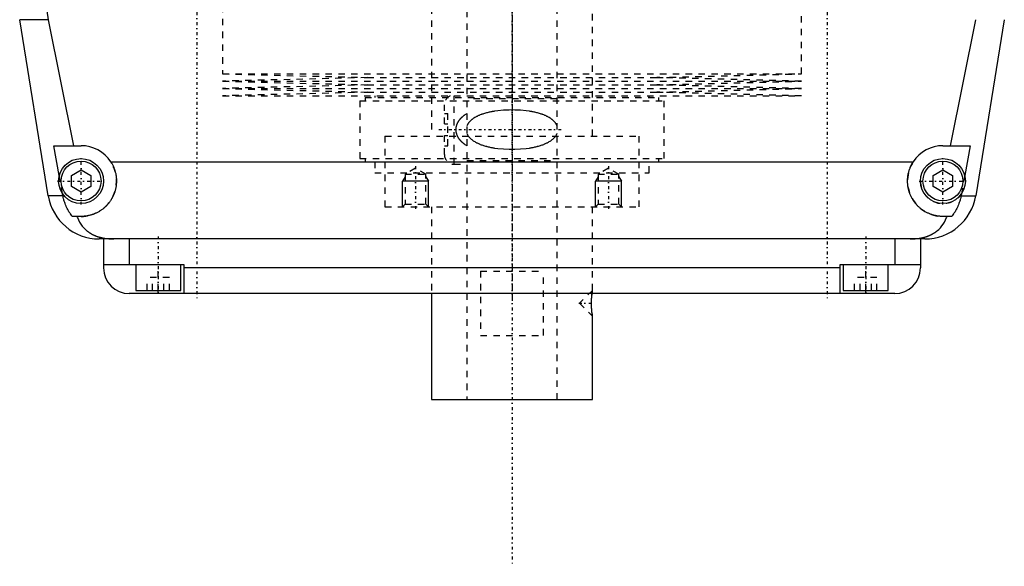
# Model space of a CAD drawing. Extents: x -120 to 120, y -123 to 447.
# Tile 1 of 11: x -77 to 77, y -123 to -38. Entities that reach past the tile are written whole.
import ezdxf

# ---------------------------------------------------------------- set-up
doc = ezdxf.new("R2010")
doc.units = 0
doc.linetypes.add('CENTER', pattern=[1.5, 0.45, -0.5, 0.05, -0.5])
doc.linetypes.add('DASHED', pattern=[2, 1, -1])
for name, color, linetype in [('AM_0', 7, 'CONTINUOUS'), ('AM_10', 7, 'CONTINUOUS'), ('AM_3', 7, 'DASHED'), ('AM_7', 7, 'CENTER')]:
    doc.layers.add(name, color=color, linetype=linetype)

msp = doc.modelspace()

# ---------------------------------------------------------------- linework, layer by layer
at = {"layer": 'AM_0', "color": 7, "linetype": 'CONTINUOUS'}
for p, q in [((-72.1, -65.78), (-76.54, -38.4)), ((-72.1, -38.4), (-76.54, -38.4)), ((-72.1, -38.4), (-68.19, -58)), ((68.19, -58), (72.1, -38.4)), ((76.54, -38.4), (72.1, -65.78)), ((-70.39, -62.62), (-71.21, -58)), ((-71.21, -58), (-67, -58)), ((67, -58), (71.21, -58)), ((71.21, -58), (70.39, -62.62)), ((-62.39, -60.5), (62.39, -60.5)), ((-68.5, -62.63), (-67, -61.77)), ((-68.5, -64.37), (-68.5, -62.63)), ((-67, -61.77), (-65.5, -62.63)), ((-65.5, -62.63), (-65.5, -64.37)), ((65.5, -62.63), (67, -61.77)), ((65.5, -64.37), (65.5, -62.63)), ((67, -61.77), (68.5, -62.63)), ((68.5, -62.63), (68.5, -64.37)), ((-69.82, -65.78), (-72.1, -65.78)), ((-69.82, -65.78), (-69.87, -65.5)), ((-67, -65.23), (-68.5, -64.37)), ((-65.5, -64.37), (-67, -65.23)), ((67, -65.23), (65.5, -64.37)), ((68.5, -64.37), (67, -65.23)), ((69.87, -65.5), (69.82, -65.78)), ((69.82, -65.78), (72.1, -65.78)), ((-67, -69), (-68.39, -69)), ((68.39, -69), (67, -69)), ((64.2, -72.5), (-64.2, -72.5)), ((-63.5, -72.5), (-63.5, -77)), ((-59.5, -72.5), (-59.5, -76.5)), ((59.5, -72.5), (59.5, -76.5)), ((63.5, -72.5), (63.5, -77)), ((-63.5, -76.5), (-51, -76.5)), ((-58.5, -76.5), (-58.5, -80.5)), ((-51.5, -80.5), (-51.5, -76.5)), ((-51, -76.5), (-51, -81)), ((51, -81), (51, -76.5)), ((51, -76.5), (63.5, -76.5)), ((51.5, -76.5), (51.5, -80.5)), ((58.5, -80.5), (58.5, -76.5)), ((51, -77), (-51, -77)), ((59.5, -81), (-59.5, -81)), ((-58.5, -80.5), (-51.5, -80.5)), ((-55, -81), (-55, -80.5)), ((-12.5, -81), (-12.5, -97.5)), ((12.43, -81.11), (12.42, -81.25)), ((51.5, -80.5), (58.5, -80.5)), ((55, -81), (55, -80.5)), ((12.45, -84.14), (12.47, -84.29)), ((12.49, -84.42), (12.49, -84.46)), ((12.5, -97.5), (12.5, -84.5)), ((-12.5, -97.5), (12.5, -97.5))]:
    msp.add_line(p, q, dxfattribs=at)
for points in [[(-72.97, -26.54, 0), (-72.99, -26.87, 0), (-73.01, -27.51, 0), (-73.02, -28.16, 0), (-73.02, -28.47, 0), (-73.02, -28.79, 0), (-73.02, -29.43, 0), (-73, -30.07, 0), (-72.98, -30.72, 0), (-72.96, -31.37, 0), (-72.92, -32.03, 0), (-72.9, -32.36, 0), (-72.87, -32.69, 0), (-72.82, -33.35, 0), (-72.75, -34.02, 0), (-72.68, -34.69, 0), (-72.59, -35.36, 0), (-72.5, -36.04, 0), (-72.45, -36.38, 0), (-72.4, -36.71, 0), (-72.29, -37.39, 0), (-72.17, -38.06, 0), (-72.1, -38.4, 0)], [(-62.39, -60.5, 0), (-62.36, -60.55, 0), (-62.3, -60.65, 0), (-62.24, -60.74, 0), (-62.21, -60.79, 0), (-62.18, -60.84, 0), (-62.13, -60.95, 0), (-62.08, -61.05, 0), (-62.03, -61.15, 0), (-61.98, -61.26, 0), (-61.93, -61.36, 0), (-61.91, -61.41, 0), (-61.89, -61.47, 0), (-61.85, -61.57, 0), (-61.81, -61.68, 0), (-61.77, -61.79, 0), (-61.74, -61.9, 0), (-61.71, -62.01, 0), (-61.69, -62.06, 0), (-61.68, -62.12, 0), (-61.65, -62.23, 0), (-61.62, -62.34, 0), (-61.61, -62.39, 0), (-61.6, -62.45, 0), (-61.58, -62.56, 0), (-61.56, -62.66, 0), (-61.56, -62.72, 0), (-61.55, -62.77, 0), (-61.53, -62.88, 0), (-61.52, -62.99, 0), (-61.51, -63.1, 0), (-61.51, -63.21, 0), (-61.5, -63.31, 0), (-61.5, -63.37, 0), (-61.5, -63.42, 0), (-61.5, -63.52, 0), (-61.5, -63.63, 0), (-61.5, -63.73, 0), (-61.51, -63.84, 0), (-61.52, -63.95, 0), (-61.52, -64, 0), (-61.53, -64.05, 0), (-61.54, -64.16, 0), (-61.55, -64.26, 0), (-61.57, -64.37, 0), (-61.59, -64.47, 0), (-61.61, -64.58, 0), (-61.62, -64.63, 0), (-61.63, -64.69, 0), (-61.65, -64.79, 0), (-61.68, -64.9, 0), (-61.71, -65, 0), (-61.74, -65.1, 0), (-61.77, -65.21, 0), (-61.79, -65.26, 0), (-61.81, -65.31, 0), (-61.84, -65.41, 0), (-61.88, -65.51, 0), (-61.92, -65.61, 0), (-61.96, -65.71, 0), (-62.01, -65.81, 0), (-62.03, -65.86, 0), (-62.05, -65.9, 0), (-62.1, -66, 0), (-62.15, -66.1, 0), (-62.18, -66.14, 0), (-62.2, -66.19, 0), (-62.26, -66.28, 0), (-62.31, -66.37, 0), (-62.34, -66.42, 0), (-62.37, -66.46, 0), (-62.43, -66.55, 0), (-62.49, -66.64, 0), (-62.55, -66.73, 0), (-62.61, -66.81, 0), (-62.67, -66.9, 0), (-62.71, -66.94, 0), (-62.74, -66.98, 0), (-62.81, -67.06, 0), (-62.87, -67.14, 0), (-62.94, -67.21, 0), (-63.01, -67.29, 0), (-63.09, -67.36, 0), (-63.12, -67.4, 0), (-63.16, -67.44, 0), (-63.23, -67.51, 0), (-63.31, -67.58, 0), (-63.38, -67.64, 0), (-63.46, -67.71, 0), (-63.55, -67.78, 0), (-63.59, -67.81, 0), (-63.63, -67.85, 0), (-63.71, -67.91, 0), (-63.8, -67.97, 0), (-63.89, -68.04, 0), (-63.98, -68.1, 0), (-64.07, -68.15, 0), (-64.12, -68.18, 0), (-64.16, -68.21, 0), (-64.26, -68.27, 0), (-64.36, -68.32, 0), (-64.45, -68.37, 0), (-64.55, -68.43, 0), (-64.65, -68.47, 0), (-64.7, -68.5, 0), (-64.76, -68.52, 0), (-64.86, -68.57, 0), (-64.96, -68.61, 0), (-65.02, -68.63, 0), (-65.07, -68.65, 0), (-65.17, -68.69, 0), (-65.28, -68.72, 0), (-65.34, -68.74, 0), (-65.39, -68.76, 0), (-65.5, -68.79, 0), (-65.61, -68.82, 0), (-65.72, -68.85, 0), (-65.83, -68.87, 0), (-65.94, -68.9, 0), (-66, -68.91, 0), (-66.05, -68.92, 0), (-66.16, -68.94, 0), (-66.27, -68.95, 0), (-66.39, -68.97, 0), (-66.5, -68.98, 0), (-66.61, -68.99, 0), (-66.67, -68.99, 0), (-66.72, -68.99, 0), (-66.83, -69, 0), (-66.94, -69, 0), (-67, -69, 0)], [(67, -69, 0), (66.94, -69, 0), (66.83, -69, 0), (66.72, -68.99, 0), (66.67, -68.99, 0), (66.61, -68.99, 0), (66.5, -68.98, 0), (66.39, -68.97, 0), (66.27, -68.95, 0), (66.16, -68.94, 0), (66.05, -68.92, 0), (66, -68.91, 0), (65.94, -68.9, 0), (65.83, -68.87, 0), (65.72, -68.85, 0), (65.61, -68.82, 0), (65.5, -68.79, 0), (65.39, -68.76, 0), (65.34, -68.74, 0), (65.28, -68.72, 0), (65.17, -68.69, 0), (65.07, -68.65, 0), (65.02, -68.63, 0), (64.96, -68.61, 0), (64.86, -68.57, 0), (64.76, -68.52, 0), (64.7, -68.5, 0), (64.65, -68.47, 0), (64.55, -68.43, 0), (64.45, -68.37, 0), (64.36, -68.32, 0), (64.26, -68.27, 0), (64.16, -68.21, 0), (64.12, -68.18, 0), (64.07, -68.15, 0), (63.98, -68.1, 0), (63.89, -68.04, 0), (63.8, -67.97, 0), (63.71, -67.91, 0), (63.63, -67.85, 0), (63.59, -67.81, 0), (63.55, -67.78, 0), (63.46, -67.71, 0), (63.38, -67.64, 0), (63.31, -67.58, 0), (63.23, -67.51, 0), (63.16, -67.44, 0), (63.12, -67.4, 0), (63.09, -67.36, 0), (63.01, -67.29, 0), (62.94, -67.21, 0), (62.87, -67.14, 0), (62.81, -67.06, 0), (62.74, -66.98, 0), (62.71, -66.94, 0), (62.67, -66.9, 0), (62.61, -66.81, 0), (62.55, -66.73, 0), (62.49, -66.64, 0), (62.43, -66.55, 0), (62.37, -66.46, 0), (62.34, -66.42, 0), (62.31, -66.37, 0), (62.26, -66.28, 0), (62.2, -66.19, 0), (62.18, -66.14, 0), (62.15, -66.1, 0), (62.1, -66, 0), (62.05, -65.9, 0), (62.03, -65.86, 0), (62.01, -65.81, 0), (61.96, -65.71, 0), (61.92, -65.61, 0), (61.88, -65.51, 0), (61.84, -65.41, 0), (61.81, -65.31, 0), (61.79, -65.26, 0), (61.77, -65.21, 0), (61.74, -65.1, 0), (61.71, -65, 0), (61.68, -64.9, 0), (61.65, -64.79, 0), (61.63, -64.69, 0), (61.62, -64.63, 0), (61.61, -64.58, 0), (61.59, -64.47, 0), (61.57, -64.37, 0), (61.55, -64.26, 0), (61.54, -64.16, 0), (61.53, -64.05, 0), (61.52, -64, 0), (61.52, -63.95, 0), (61.51, -63.84, 0), (61.5, -63.73, 0), (61.5, -63.63, 0), (61.5, -63.52, 0), (61.5, -63.42, 0), (61.5, -63.37, 0), (61.5, -63.31, 0), (61.51, -63.21, 0), (61.51, -63.1, 0), (61.52, -62.99, 0), (61.53, -62.88, 0), (61.55, -62.77, 0), (61.56, -62.72, 0), (61.56, -62.66, 0), (61.58, -62.56, 0), (61.6, -62.45, 0), (61.61, -62.39, 0), (61.62, -62.34, 0), (61.65, -62.23, 0), (61.68, -62.12, 0), (61.69, -62.06, 0), (61.71, -62.01, 0), (61.74, -61.9, 0), (61.77, -61.79, 0), (61.81, -61.68, 0), (61.85, -61.57, 0), (61.89, -61.47, 0), (61.91, -61.41, 0), (61.93, -61.36, 0), (61.98, -61.26, 0), (62.03, -61.15, 0), (62.08, -61.05, 0), (62.13, -60.95, 0), (62.18, -60.84, 0), (62.21, -60.79, 0), (62.24, -60.74, 0), (62.3, -60.65, 0), (62.36, -60.55, 0), (62.39, -60.5, 0)], [(-68.39, -69, 0), (-68.45, -68.92, 0), (-68.56, -68.77, 0), (-68.67, -68.61, 0), (-68.72, -68.53, 0), (-68.77, -68.45, 0), (-68.88, -68.28, 0), (-68.98, -68.11, 0), (-69.07, -67.93, 0), (-69.17, -67.75, 0), (-69.26, -67.57, 0), (-69.3, -67.47, 0), (-69.34, -67.38, 0), (-69.42, -67.19, 0), (-69.49, -67.01, 0), (-69.55, -66.83, 0), (-69.61, -66.65, 0), (-69.66, -66.46, 0), (-69.69, -66.37, 0), (-69.71, -66.27, 0), (-69.76, -66.08, 0), (-69.8, -65.88, 0), (-69.82, -65.78, 0)], [(69.82, -65.78, 0), (69.8, -65.88, 0), (69.76, -66.08, 0), (69.71, -66.27, 0), (69.69, -66.37, 0), (69.66, -66.46, 0), (69.61, -66.65, 0), (69.55, -66.83, 0), (69.49, -67.01, 0), (69.42, -67.19, 0), (69.34, -67.38, 0), (69.3, -67.47, 0), (69.26, -67.57, 0), (69.17, -67.75, 0), (69.07, -67.93, 0), (68.98, -68.11, 0), (68.88, -68.28, 0), (68.77, -68.45, 0), (68.72, -68.53, 0), (68.67, -68.61, 0), (68.56, -68.77, 0), (68.45, -68.92, 0), (68.39, -69, 0)], [(-67.64, -69, 0), (-67.57, -69.19, 0), (-67.42, -69.55, 0), (-67.24, -69.89, 0), (-67.14, -70.05, 0), (-67.04, -70.21, 0), (-66.82, -70.51, 0), (-66.59, -70.78, 0), (-66.32, -71.04, 0), (-66.16, -71.19, 0), (-66.11, -71.23, 0), (-66.07, -71.27, 0), (-66.04, -71.29, 0), (-66.02, -71.31, 0), (-65.97, -71.34, 0), (-65.92, -71.38, 0), (-65.87, -71.42, 0), (-65.81, -71.45, 0), (-65.76, -71.49, 0), (-65.73, -71.51, 0), (-65.71, -71.53, 0), (-65.65, -71.56, 0), (-65.6, -71.6, 0), (-65.57, -71.61, 0), (-65.54, -71.63, 0), (-65.49, -71.66, 0), (-65.43, -71.69, 0), (-65.4, -71.71, 0), (-65.38, -71.73, 0), (-65.32, -71.76, 0), (-65.26, -71.79, 0), (-65.2, -71.82, 0), (-65.14, -71.85, 0), (-65.08, -71.88, 0), (-65.05, -71.89, 0), (-65.02, -71.91, 0), (-64.96, -71.93, 0), (-64.9, -71.96, 0), (-64.83, -71.99, 0), (-64.77, -72.01, 0), (-64.71, -72.04, 0), (-64.68, -72.05, 0), (-64.64, -72.06, 0), (-64.58, -72.09, 0), (-64.52, -72.11, 0), (-64.45, -72.13, 0), (-64.39, -72.15, 0), (-64.32, -72.17, 0), (-64.29, -72.18, 0), (-64.25, -72.19, 0), (-64.19, -72.21, 0), (-64.12, -72.23, 0), (-64.05, -72.25, 0), (-63.98, -72.27, 0), (-63.92, -72.28, 0), (-63.88, -72.29, 0), (-63.85, -72.3, 0), (-63.78, -72.31, 0), (-63.71, -72.33, 0), (-63.64, -72.34, 0), (-63.57, -72.36, 0), (-63.5, -72.37, 0), (-63.46, -72.38, 0), (-63.43, -72.38, 0), (-63.36, -72.39, 0), (-63.28, -72.41, 0), (-63.25, -72.41, 0), (-63.21, -72.42, 0), (-63.14, -72.43, 0), (-63.07, -72.43, 0), (-63.03, -72.44, 0), (-62.99, -72.44, 0), (-62.92, -72.45, 0), (-62.85, -72.46, 0), (-62.77, -72.46, 0), (-62.7, -72.47, 0), (-62.63, -72.48, 0), (-62.59, -72.48, 0), (-62.55, -72.48, 0), (-62.48, -72.49, 0), (-62.41, -72.49, 0), (-62.15, -72.5, 0), (-61.92, -72.5, 0)], [(61.92, -72.5, 0), (62.15, -72.5, 0), (62.41, -72.49, 0), (62.48, -72.49, 0), (62.55, -72.48, 0), (62.59, -72.48, 0), (62.63, -72.48, 0), (62.7, -72.47, 0), (62.77, -72.46, 0), (62.85, -72.46, 0), (62.92, -72.45, 0), (62.99, -72.44, 0), (63.03, -72.44, 0), (63.07, -72.43, 0), (63.14, -72.43, 0), (63.21, -72.42, 0), (63.25, -72.41, 0), (63.28, -72.41, 0), (63.36, -72.39, 0), (63.43, -72.38, 0), (63.46, -72.38, 0), (63.5, -72.37, 0), (63.57, -72.36, 0), (63.64, -72.34, 0), (63.71, -72.33, 0), (63.78, -72.31, 0), (63.86, -72.3, 0), (63.89, -72.29, 0), (63.93, -72.28, 0), (63.99, -72.26, 0), (64.06, -72.25, 0), (64.13, -72.23, 0), (64.2, -72.21, 0), (64.27, -72.19, 0), (64.3, -72.18, 0), (64.33, -72.17, 0), (64.4, -72.15, 0), (64.47, -72.13, 0), (64.53, -72.1, 0), (64.6, -72.08, 0), (64.66, -72.06, 0), (64.69, -72.04, 0), (64.72, -72.03, 0), (64.79, -72.01, 0), (64.85, -71.98, 0), (64.91, -71.95, 0), (64.97, -71.93, 0), (65.03, -71.9, 0), (65.06, -71.89, 0), (65.09, -71.87, 0), (65.15, -71.84, 0), (65.21, -71.81, 0), (65.27, -71.78, 0), (65.33, -71.75, 0), (65.39, -71.72, 0), (65.42, -71.7, 0), (65.45, -71.69, 0), (65.5, -71.65, 0), (65.56, -71.62, 0), (65.59, -71.6, 0), (65.61, -71.59, 0), (65.67, -71.55, 0), (65.72, -71.52, 0), (65.75, -71.5, 0), (65.78, -71.48, 0), (65.83, -71.44, 0), (65.88, -71.41, 0), (65.93, -71.37, 0), (65.98, -71.33, 0), (66.03, -71.29, 0), (66.06, -71.27, 0), (66.08, -71.25, 0), (66.13, -71.21, 0), (66.18, -71.17, 0), (66.34, -71.03, 0), (66.6, -70.77, 0), (66.84, -70.49, 0), (67.05, -70.19, 0), (67.15, -70.03, 0), (67.25, -69.87, 0), (67.42, -69.54, 0), (67.57, -69.18, 0), (67.64, -69, 0)], [(12.5, -84.5, 0), (12.5, -84.5, 0), (12.5, -84.5, 0), (12.5, -84.5, 0), (12.5, -84.5, 0), (12.5, -84.49, 0), (12.5, -84.49, 0), (12.5, -84.48, 0), (12.5, -84.48, 0), (12.5, -84.47, 0), (12.49, -84.46, 0), (12.49, -84.46, 0), (12.49, -84.45, 0), (12.49, -84.44, 0), (12.49, -84.43, 0), (12.49, -84.42, 0), (12.49, -84.4, 0), (12.48, -84.39, 0), (12.48, -84.38, 0), (12.48, -84.37, 0), (12.48, -84.35, 0), (12.48, -84.34, 0), (12.48, -84.33, 0), (12.48, -84.32, 0), (12.47, -84.3, 0), (12.47, -84.28, 0), (12.47, -84.27, 0), (12.47, -84.25, 0), (12.47, -84.23, 0), (12.46, -84.21, 0), (12.46, -84.18, 0), (12.46, -84.16, 0), (12.45, -84.13, 0), (12.45, -84.12, 0), (12.45, -84.11, 0), (12.45, -84.08, 0), (12.44, -84.05, 0), (12.44, -84.02, 0), (12.44, -83.99, 0), (12.44, -83.96, 0), (12.43, -83.95, 0), (12.43, -83.93, 0), (12.43, -83.9, 0), (12.43, -83.87, 0), (12.42, -83.84, 0), (12.42, -83.8, 0), (12.42, -83.77, 0), (12.42, -83.75, 0), (12.41, -83.74, 0), (12.41, -83.7, 0), (12.41, -83.67, 0), (12.41, -83.63, 0), (12.4, -83.59, 0), (12.4, -83.55, 0), (12.4, -83.54, 0), (12.4, -83.52, 0), (12.39, -83.48, 0), (12.39, -83.44, 0), (12.39, -83.4, 0), (12.39, -83.36, 0), (12.38, -83.32, 0), (12.38, -83.3, 0), (12.38, -83.27, 0), (12.38, -83.23, 0), (12.38, -83.19, 0), (12.38, -83.17, 0), (12.38, -83.15, 0), (12.37, -83.11, 0), (12.37, -83.06, 0), (12.37, -83.04, 0), (12.37, -83.02, 0), (12.37, -82.98, 0), (12.37, -82.93, 0), (12.37, -82.89, 0), (12.36, -82.85, 0), (12.36, -82.8, 0), (12.36, -82.78, 0), (12.36, -82.76, 0), (12.36, -82.72, 0), (12.36, -82.67, 0), (12.36, -82.63, 0), (12.36, -82.59, 0), (12.36, -82.55, 0), (12.36, -82.53, 0), (12.36, -82.5, 0), (12.36, -82.46, 0), (12.36, -82.42, 0), (12.36, -82.38, 0), (12.36, -82.33, 0), (12.36, -82.29, 0), (12.36, -82.27, 0), (12.36, -82.25, 0), (12.36, -82.21, 0), (12.36, -82.16, 0), (12.37, -82.12, 0), (12.37, -82.07, 0), (12.37, -82.03, 0), (12.37, -82.01, 0), (12.37, -81.99, 0), (12.37, -81.95, 0), (12.37, -81.9, 0), (12.38, -81.86, 0), (12.38, -81.82, 0), (12.38, -81.78, 0), (12.38, -81.75, 0), (12.38, -81.73, 0), (12.38, -81.69, 0), (12.39, -81.65, 0), (12.39, -81.63, 0), (12.39, -81.61, 0), (12.39, -81.57, 0), (12.39, -81.53, 0), (12.4, -81.51, 0), (12.4, -81.49, 0), (12.4, -81.45, 0), (12.4, -81.42, 0), (12.4, -81.38, 0), (12.41, -81.34, 0), (12.41, -81.31, 0), (12.41, -81.29, 0), (12.41, -81.27, 0), (12.42, -81.24, 0), (12.42, -81.2, 0), (12.42, -81.17, 0), (12.43, -81.14, 0), (12.43, -81.11, 0), (12.43, -81.09, 0), (12.43, -81.07, 0), (12.43, -81.04, 0), (12.44, -81.01, 0), (12.44, -81, 0)]]:
    msp.add_polyline3d(points, dxfattribs=at)
for centre, radius in [((-67, -63.5), 3.5), ((-67, -63.5), 3.1), ((67, -63.5), 3.5), ((67, -63.5), 3.1)]:
    msp.add_circle(centre, radius, dxfattribs=at)
for centre, radius, start, end in [((-67, -63.5), 5.5, 33.0557, 90), ((67, -63.5), 5.5, 90, 146.9443), ((-64.2, -64.5), 8, 189.225, 270), ((64.2, -64.5), 8, 270, 350.775), ((-59.5, -77), 4, 180, 270), ((59.5, -77), 4, 270, 0)]:
    msp.add_arc(centre, radius, start, end, dxfattribs=at)
at = {"layer": 'AM_10', "color": 7, "linetype": 'CONTINUOUS'}
for p, q in [((-16.62, -62.84), (-17, -63.5)), ((-13, -63.5), (-17, -63.5)), ((-17, -67.5), (-17, -63.5)), ((-13.38, -62.84), (-13, -63.5)), ((-13, -67.5), (-13, -63.5)), ((13.38, -62.84), (13, -63.5)), ((17, -63.5), (13, -63.5)), ((13, -67.5), (13, -63.5)), ((16.62, -62.84), (17, -63.5)), ((17, -67.5), (17, -63.5))]:
    msp.add_line(p, q, dxfattribs=at)
at = {"layer": 'AM_3', "color": 6, "linetype": 'DASHED'}
for p, q in [((-7, 421), (-7, -97.5)), ((7, -97.5), (7, 421)), ((-12.5, 405.5), (-12.5, -56.5)), ((12.5, -56.5), (12.5, 405.5)), ((-45, -30.25), (-45, -46.83)), ((45, -46.83), (45, -30.25)), ((-45, -46.83), (-22.5, -47.4)), ((-45, -46.83), (45, -46.83)), ((-22.5, -47.4), (-45, -47.97)), ((-22.5, -47.4), (22.5, -47.4)), ((22.5, -47.4), (45, -46.83)), ((45, -47.97), (22.5, -47.4)), ((-45, -47.97), (-22.5, -48.54)), ((-45, -47.97), (45, -47.97)), ((-22.5, -48.54), (-45, -49.11)), ((-22.5, -48.54), (22.5, -48.54)), ((22.5, -48.54), (45, -47.97)), ((45, -49.11), (22.5, -48.54)), ((-45, -49.11), (-22.5, -49.68)), ((-45, -49.11), (45, -49.11)), ((-22.5, -49.68), (-45, -50.25)), ((-45, -50.25), (45, -50.25)), ((-22.85, -50.5), (-22.85, -51)), ((-22.85, -50.5), (22.85, -50.5)), ((-22.5, -49.68), (22.5, -49.68)), ((-21.35, -50.25), (-21.35, -50.5)), ((-9, -60.88), (-9, -50.25)), ((21.35, -50.5), (21.35, -50.25)), ((22.5, -49.68), (45, -49.11)), ((45, -50.25), (22.5, -49.68)), ((22.85, -51), (22.85, -50.5)), ((-23.65, -51), (-23.65, -60)), ((-23.65, -51), (23.65, -51)), ((-10.5, -54.6), (-10.5, -51.62)), ((7, -50.7), (-7, -50.7)), ((23.65, -60), (23.65, -51)), ((-10.5, -53), (-10, -53)), ((-10, -58), (-10, -53)), ((-10.5, -54.6), (-10, -54.6)), ((-19.75, -56.5), (19.75, -56.5)), ((-19.75, -56.5), (-19.75, -67.5)), ((-19.75, -56.5), (0, -56.5)), ((-10.5, -59.38), (-10.5, -56.4)), ((-10.5, -56.4), (-10, -56.4)), ((19.75, -67.5), (19.75, -56.5)), ((-10.5, -58), (-10, -58)), ((-23.65, -60), (23.65, -60)), ((-22.85, -60), (-22.85, -60.5)), ((-21.35, -60.5), (-21.35, -62.2)), ((-9, -60.88), (-7, -60.88)), ((-7, -60.3), (7, -60.3)), ((21.35, -62.2), (21.35, -60.5)), ((22.85, -60.5), (22.85, -60)), ((-69.87, -65.5), (-70.39, -62.62)), ((-21.35, -62.2), (21.35, -62.2)), ((-15, -61.5), (-16.62, -62.44)), ((-16.62, -62.44), (-16.62, -67.12)), ((-16.62, -62.44), (-13.38, -62.44)), ((-13.38, -62.44), (-15, -61.5)), ((-13.38, -67.12), (-13.38, -62.44)), ((15, -61.5), (13.38, -62.44)), ((13.38, -62.44), (13.38, -67.12)), ((13.38, -62.44), (16.62, -62.44)), ((16.62, -62.44), (15, -61.5)), ((16.62, -67.12), (16.62, -62.44)), ((70.39, -62.62), (69.87, -65.5)), ((-16.62, -67.12), (-17, -67.5)), ((-16.62, -67.12), (-13.38, -67.12)), ((-13, -67.5), (-13.38, -67.12)), ((13.38, -67.12), (13, -67.5)), ((13.38, -67.12), (16.62, -67.12)), ((17, -67.5), (16.62, -67.12)), ((-19.75, -67.5), (19.75, -67.5)), ((-12.5, -67.5), (-12.5, -81)), ((12.5, -80.5), (12.5, -67.5)), ((-55, -80.5), (-55, -76.5)), ((55, -80.5), (55, -76.5)), ((-4.9, -77.5), (4.9, -77.5)), ((-4.9, -77.5), (-4.9, -87.5)), ((4.9, -87.5), (4.9, -77.5)), ((-56.73, -80.5), (-56.73, -78.5)), ((-53.27, -78.5), (-56.73, -78.5)), ((-55.87, -80.5), (-55.87, -78.5)), ((-54.13, -80.5), (-54.13, -78.5)), ((-53.27, -80.5), (-53.27, -78.5)), ((53.27, -80.5), (53.27, -78.5)), ((56.73, -78.5), (53.27, -78.5)), ((54.13, -80.5), (54.13, -78.5)), ((55.87, -80.5), (55.87, -78.5)), ((56.73, -80.5), (56.73, -78.5)), ((12.5, -80.5), (10.5, -82.5)), ((10.5, -82.5), (12.5, -84.5)), ((12.47, -84.29), (12.49, -84.42)), ((12.49, -84.46), (12.5, -84.5)), ((-4.9, -87.5), (4.9, -87.5))]:
    msp.add_line(p, q, dxfattribs=at)
for points in [[(-7, -53, 0), (-7.15, -53.1, 0), (-7.33, -53.21, 0), (-7.38, -53.25, 0), (-7.42, -53.28, 0), (-7.45, -53.3, 0), (-7.47, -53.32, 0), (-7.52, -53.35, 0), (-7.57, -53.39, 0), (-7.61, -53.43, 0), (-7.66, -53.46, 0), (-7.7, -53.5, 0), (-7.72, -53.52, 0), (-7.75, -53.54, 0), (-7.79, -53.58, 0), (-7.83, -53.62, 0), (-7.85, -53.64, 0), (-7.88, -53.66, 0), (-7.92, -53.7, 0), (-7.96, -53.74, 0), (-7.98, -53.76, 0), (-8, -53.78, 0), (-8.04, -53.82, 0), (-8.07, -53.87, 0), (-8.11, -53.91, 0), (-8.15, -53.95, 0), (-8.18, -54, 0), (-8.2, -54.02, 0), (-8.22, -54.04, 0), (-8.25, -54.09, 0), (-8.28, -54.13, 0), (-8.32, -54.18, 0), (-8.35, -54.23, 0), (-8.38, -54.28, 0), (-8.39, -54.3, 0), (-8.41, -54.33, 0), (-8.44, -54.38, 0), (-8.47, -54.43, 0), (-8.5, -54.49, 0), (-8.52, -54.54, 0), (-8.55, -54.6, 0), (-8.56, -54.62, 0), (-8.57, -54.65, 0), (-8.59, -54.71, 0), (-8.61, -54.77, 0), (-8.63, -54.82, 0), (-8.65, -54.88, 0), (-8.67, -54.94, 0), (-8.68, -54.97, 0), (-8.68, -55, 0), (-8.7, -55.06, 0), (-8.71, -55.12, 0), (-8.72, -55.18, 0), (-8.73, -55.24, 0), (-8.73, -55.3, 0), (-8.73, -55.33, 0), (-8.74, -55.35, 0), (-8.74, -55.41, 0), (-8.74, -55.47, 0), (-8.74, -55.5, 0), (-8.74, -55.53, 0), (-8.74, -55.59, 0), (-8.74, -55.65, 0), (-8.73, -55.67, 0), (-8.73, -55.7, 0), (-8.73, -55.76, 0), (-8.72, -55.82, 0), (-8.71, -55.88, 0), (-8.7, -55.94, 0), (-8.68, -56, 0), (-8.68, -56.03, 0), (-8.67, -56.06, 0), (-8.65, -56.12, 0), (-8.63, -56.18, 0), (-8.61, -56.23, 0), (-8.59, -56.29, 0), (-8.57, -56.35, 0), (-8.56, -56.38, 0), (-8.55, -56.4, 0), (-8.52, -56.46, 0), (-8.5, -56.51, 0), (-8.47, -56.57, 0), (-8.44, -56.62, 0), (-8.41, -56.67, 0), (-8.39, -56.7, 0), (-8.38, -56.72, 0), (-8.35, -56.77, 0), (-8.32, -56.82, 0), (-8.28, -56.87, 0), (-8.25, -56.91, 0), (-8.22, -56.96, 0), (-8.2, -56.98, 0), (-8.18, -57, 0), (-8.15, -57.05, 0), (-8.11, -57.09, 0), (-8.07, -57.13, 0), (-8.04, -57.18, 0), (-8, -57.22, 0), (-7.98, -57.24, 0), (-7.96, -57.26, 0), (-7.92, -57.3, 0), (-7.88, -57.34, 0), (-7.85, -57.36, 0), (-7.83, -57.38, 0), (-7.79, -57.42, 0), (-7.75, -57.46, 0), (-7.72, -57.48, 0), (-7.7, -57.5, 0), (-7.66, -57.54, 0), (-7.61, -57.57, 0), (-7.57, -57.61, 0), (-7.52, -57.65, 0), (-7.47, -57.68, 0), (-7.45, -57.7, 0), (-7.42, -57.72, 0), (-7.38, -57.75, 0), (-7.33, -57.79, 0), (-7.15, -57.9, 0), (-7, -58, 0)], [(7, -54.88, 0), (7, -54.87, 0), (6.99, -54.85, 0), (6.98, -54.82, 0), (6.97, -54.81, 0), (6.96, -54.8, 0), (6.95, -54.78, 0), (6.94, -54.76, 0), (6.93, -54.73, 0), (6.92, -54.71, 0), (6.91, -54.69, 0), (6.9, -54.68, 0), (6.9, -54.67, 0), (6.88, -54.65, 0), (6.87, -54.63, 0), (6.82, -54.55, 0), (6.78, -54.49, 0), (6.74, -54.43, 0), (6.65, -54.32, 0), (6.55, -54.22, 0), (6.45, -54.12, 0), (6.35, -54.03, 0), (6.25, -53.94, 0), (6.19, -53.9, 0), (6.14, -53.86, 0), (6.03, -53.78, 0), (5.91, -53.7, 0), (5.8, -53.63, 0), (5.68, -53.56, 0), (5.56, -53.5, 0), (5.5, -53.47, 0), (5.44, -53.44, 0), (5.32, -53.38, 0), (5.19, -53.32, 0), (5.13, -53.29, 0), (5.06, -53.27, 0), (4.94, -53.21, 0), (4.81, -53.16, 0), (4.74, -53.14, 0), (4.67, -53.12, 0), (4.54, -53.07, 0), (4.41, -53.03, 0), (4.27, -52.99, 0), (4.13, -52.95, 0), (3.99, -52.91, 0), (3.92, -52.89, 0), (3.85, -52.87, 0), (3.71, -52.84, 0), (3.57, -52.8, 0), (3.43, -52.77, 0), (3.28, -52.74, 0), (3.14, -52.71, 0), (3.07, -52.7, 0), (2.99, -52.69, 0), (2.85, -52.66, 0), (2.7, -52.64, 0), (2.19, -52.57, 0), (1.3, -52.49, 0), (0.43, -52.45, 0), (0, -52.44, 0), (-0.43, -52.45, 0), (-1.3, -52.49, 0), (-2.19, -52.57, 0), (-2.7, -52.64, 0), (-2.85, -52.66, 0), (-2.99, -52.69, 0), (-3.07, -52.7, 0), (-3.14, -52.71, 0), (-3.28, -52.74, 0), (-3.43, -52.77, 0), (-3.57, -52.8, 0), (-3.71, -52.84, 0), (-3.85, -52.87, 0), (-3.92, -52.89, 0), (-3.99, -52.91, 0), (-4.13, -52.95, 0), (-4.27, -52.99, 0), (-4.41, -53.03, 0), (-4.54, -53.07, 0), (-4.67, -53.12, 0), (-4.74, -53.14, 0), (-4.81, -53.16, 0), (-4.94, -53.21, 0), (-5.06, -53.27, 0), (-5.13, -53.29, 0), (-5.19, -53.32, 0), (-5.32, -53.38, 0), (-5.44, -53.44, 0), (-5.5, -53.47, 0), (-5.56, -53.5, 0), (-5.68, -53.56, 0), (-5.8, -53.63, 0), (-5.91, -53.7, 0), (-6.03, -53.78, 0), (-6.14, -53.86, 0), (-6.19, -53.9, 0), (-6.25, -53.94, 0), (-6.35, -54.03, 0), (-6.45, -54.12, 0), (-6.55, -54.22, 0), (-6.65, -54.32, 0), (-6.74, -54.43, 0), (-6.78, -54.49, 0), (-6.82, -54.55, 0), (-6.87, -54.63, 0), (-6.88, -54.65, 0), (-6.9, -54.67, 0), (-6.9, -54.68, 0), (-6.91, -54.69, 0), (-6.92, -54.71, 0), (-6.93, -54.73, 0), (-6.94, -54.76, 0), (-6.95, -54.78, 0), (-6.96, -54.8, 0), (-6.97, -54.81, 0), (-6.98, -54.82, 0), (-6.99, -54.85, 0), (-7, -54.87, 0), (-7, -54.88, 0)], [(-7, -56.12, 0), (-7, -56.13, 0), (-6.99, -56.15, 0), (-6.98, -56.18, 0), (-6.97, -56.19, 0), (-6.96, -56.2, 0), (-6.95, -56.22, 0), (-6.94, -56.24, 0), (-6.93, -56.27, 0), (-6.92, -56.29, 0), (-6.91, -56.31, 0), (-6.9, -56.32, 0), (-6.9, -56.33, 0), (-6.88, -56.35, 0), (-6.87, -56.37, 0), (-6.82, -56.45, 0), (-6.78, -56.51, 0), (-6.74, -56.57, 0), (-6.65, -56.68, 0), (-6.55, -56.78, 0), (-6.45, -56.88, 0), (-6.35, -56.97, 0), (-6.25, -57.06, 0), (-6.19, -57.1, 0), (-6.14, -57.14, 0), (-6.03, -57.22, 0), (-5.91, -57.3, 0), (-5.8, -57.37, 0), (-5.68, -57.44, 0), (-5.56, -57.5, 0), (-5.5, -57.53, 0), (-5.44, -57.56, 0), (-5.32, -57.62, 0), (-5.19, -57.68, 0), (-5.13, -57.71, 0), (-5.06, -57.73, 0), (-4.94, -57.79, 0), (-4.81, -57.84, 0), (-4.74, -57.86, 0), (-4.67, -57.88, 0), (-4.54, -57.93, 0), (-4.41, -57.97, 0), (-4.27, -58.01, 0), (-4.13, -58.05, 0), (-3.99, -58.09, 0), (-3.92, -58.11, 0), (-3.85, -58.13, 0), (-3.71, -58.16, 0), (-3.57, -58.2, 0), (-3.43, -58.23, 0), (-3.28, -58.26, 0), (-3.14, -58.29, 0), (-3.07, -58.3, 0), (-2.99, -58.31, 0), (-2.85, -58.34, 0), (-2.7, -58.36, 0), (-2.19, -58.43, 0), (-1.3, -58.51, 0), (-0.43, -58.55, 0), (0, -58.56, 0), (0.43, -58.55, 0), (1.3, -58.51, 0), (2.19, -58.43, 0), (2.7, -58.36, 0), (2.85, -58.34, 0), (2.99, -58.31, 0), (3.07, -58.3, 0), (3.14, -58.29, 0), (3.28, -58.26, 0), (3.43, -58.23, 0), (3.57, -58.2, 0), (3.71, -58.16, 0), (3.85, -58.13, 0), (3.92, -58.11, 0), (3.99, -58.09, 0), (4.13, -58.05, 0), (4.27, -58.01, 0), (4.41, -57.97, 0), (4.54, -57.93, 0), (4.67, -57.88, 0), (4.74, -57.86, 0), (4.81, -57.84, 0), (4.94, -57.79, 0), (5.06, -57.73, 0), (5.13, -57.71, 0), (5.19, -57.68, 0), (5.32, -57.62, 0), (5.44, -57.56, 0), (5.5, -57.53, 0), (5.56, -57.5, 0), (5.68, -57.44, 0), (5.8, -57.37, 0), (5.91, -57.3, 0), (6.03, -57.22, 0), (6.14, -57.14, 0), (6.19, -57.1, 0), (6.25, -57.06, 0), (6.35, -56.97, 0), (6.45, -56.88, 0), (6.55, -56.78, 0), (6.65, -56.68, 0), (6.74, -56.57, 0), (6.78, -56.51, 0), (6.82, -56.45, 0), (6.87, -56.37, 0), (6.88, -56.35, 0), (6.9, -56.33, 0), (6.9, -56.32, 0), (6.91, -56.31, 0), (6.92, -56.29, 0), (6.93, -56.27, 0), (6.94, -56.24, 0), (6.95, -56.22, 0), (6.96, -56.2, 0), (6.97, -56.19, 0), (6.98, -56.18, 0), (6.99, -56.15, 0), (7, -56.13, 0), (7, -56.12, 0)], [(12.5, -80.5, 0), (12.5, -80.5, 0), (12.5, -80.5, 0), (12.5, -80.51, 0), (12.5, -80.52, 0), (12.5, -80.52, 0), (12.49, -80.54, 0), (12.49, -80.56, 0), (12.49, -80.58, 0), (12.48, -80.61, 0), (12.48, -80.64, 0), (12.48, -80.66, 0), (12.48, -80.68, 0), (12.47, -80.72, 0), (12.47, -80.76, 0), (12.46, -80.81, 0), (12.45, -80.86, 0), (12.45, -80.91, 0), (12.45, -80.94, 0), (12.44, -80.96, 0), (12.44, -81.02, 0), (12.43, -81.08, 0), (12.43, -81.11, 0)], [(12.44, -81, 0), (12.44, -80.97, 0), (12.45, -80.93, 0), (12.45, -80.88, 0), (12.46, -80.85, 0), (12.46, -80.83, 0), (12.46, -80.79, 0), (12.47, -80.75, 0), (12.47, -80.71, 0), (12.48, -80.68, 0), (12.48, -80.64, 0), (12.48, -80.63, 0), (12.48, -80.62, 0), (12.49, -80.59, 0), (12.49, -80.57, 0), (12.49, -80.55, 0), (12.5, -80.53, 0), (12.5, -80.52, 0), (12.5, -80.51, 0), (12.5, -80.51, 0), (12.5, -80.5, 0), (12.5, -80.5, 0), (12.5, -80.5, 0)]]:
    msp.add_polyline3d(points, dxfattribs=at)
for centre, radius, start, end in [((-9, -51.62), 1.5, 113.5565, 180), ((-9, -59.38), 1.5, 180, 270), ((-67, -63.5), 5.5, 270, 33.0557), ((67, -63.5), 5.5, 146.9443, 270), ((67, -63.5), 3.5, 180, 325.0753)]:
    msp.add_arc(centre, radius, start, end, dxfattribs=at)
at = {"layer": 'AM_7', "color": 4, "linetype": 'CENTER'}
for p, q in [((0, 446.93), (0, -123.42)), ((0, 247.5), (0, -82.5)), ((-49, 17), (-49, -82)), ((49, 17), (49, -82)), ((0, -28.65), (0, -63.8)), ((-11.38, -55.5), (7.87, -55.5)), ((-67, -67.17), (-67, -59.83)), ((-15, -61.2), (-15, -67.8)), ((15, -61.2), (15, -67.8)), ((67, -67.17), (67, -59.83)), ((-70.68, -63.5), (-63.33, -63.5)), ((63.32, -63.5), (70.67, -63.5)), ((-55, -72.1), (-55, -80.9)), ((55, -72.1), (55, -80.9)), ((10.4, -82.5), (12.6, -82.5))]:
    msp.add_line(p, q, dxfattribs=at)

doc.saveas('drawing.dxf')
